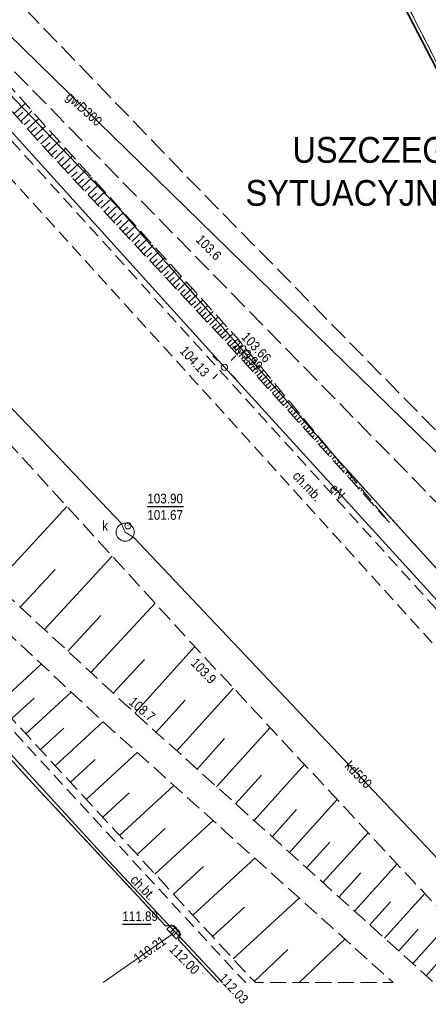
# Model space of a CAD drawing. Extents: x 7490163 to 7490671, y 5783984 to 5784563.
# Tile 4 of 43: x 7490308 to 7490340, y 5784250 to 5784326. Entities that reach past the tile are written whole.
import ezdxf
from ezdxf.enums import TextEntityAlignment as Align

# ---------------------------------------------------------------- set-up
doc = ezdxf.new("R2010")
doc.units = 0
doc.header["$MEASUREMENT"] = 0
for name, pattern in [('1.5_0.5', [2, 1.5, -0.5]), ('218-500', [1, 0.5, -0.5]), ('219-500', [0]), ('mz1.0_0.5', [1.5, 1, -0.5]), ('mz1.25_0.5', [1.75, 1.25, -0.5])]:
    doc.linetypes.add(name, pattern=pattern)
doc.layers.get('0').update_dxf_attribs({"linetype": 'CONTINUOUS', "lineweight": 5})
doc.layers.get('0').transparency = 0.8
for name, color, linetype, transparency in [('0-Inne (niezydentyfikowane)', 7, 'CONTINUOUS', 0.8), ('203-Punkt załamania granicy działki nie stabilizowany', 7, 'CONTINUOUS', 0.8), ('217-Granica konturu klasyfikcyjnego', 7, 'CONTINUOUS', 0.8), ('218-Granica użytku', 7, 'CONTINUOUS', 0.8), ('219-Linia granicy', 7, 'CONTINUOUS', 0.8), ('bariera drogowa ochronna (linia)', 7, 'CONTINUOUS', 0.8), ('chodnik (powierzchnia)', 7, 'CONTINUOUS', 0.8), ('chodnik (powierzchnia)-Atr17', 7, 'CONTINUOUS', 0.8), ('jezdnia (powierzchnia)', 7, 'CONTINUOUS', 0.8), ('komora podziemna - przewód kanalizacyjny (powierzchnia)', 7, 'CONTINUOUS', 0.8), ('kratka ściekowa (punkt)', 7, 'CONTINUOUS', 0.8), ('krawężnik (linia)', 7, 'CONTINUOUS', 0.8), ('latarnia (punkt)', 7, 'CONTINUOUS', 0.8), ('ogrodzenie trwałe (linia)', 7, 'CONTINUOUS', 0.8), ('przewód elektroenergetyczny (linia)', 7, 'CONTINUOUS', 0.8), ('przewód elektroenergetyczny (linia)-Atr1', 7, 'CONTINUOUS', 0.8), ('przewód gazowy (linia)', 7, 'CONTINUOUS', 0.8), ('przewód gazowy (linia)-Atr1', 7, 'CONTINUOUS', 0.8), ('przewód kanalizacyjny (linia)', 7, 'CONTINUOUS', 0.8), ('przewód kanalizacyjny (linia)-Atr1', 7, 'CONTINUOUS', 0.8), ('punkt o określonej wysokości (sieć kanalizacyjna)', 7, 'CONTINUOUS', 0.8), ('punkt o określonej wysokości (sieć kanalizacyjna)-Atr2', 7, 'CONTINUOUS', 0.8), ('punkt o określonej wysokości (sieć kanalizacyjna)-Atr3', 7, 'CONTINUOUS', 0.8), ('punkt wysokościowy naturalny', 7, 'CONTINUOUS', 0.8), ('punkt wysokościowy naturalny-Atr2', 7, 'CONTINUOUS', 0.8), ('punkt wysokościowy sztuczny', 7, 'CONTINUOUS', 0.8), ('punkt wysokościowy sztuczny-Atr2', 7, 'CONTINUOUS', 0.8), ('skarpa nieumocniona (powierzchnia)', 7, 'CONTINUOUS', 0.8), ('właz okrągły - siec kanalizacyjna (punkt)', 7, 'CONTINUOUS', 0.8), ('właz okrągły - siec kanalizacyjna (punkt)-Atr17', 7, 'CONTINUOUS', 0.8)]:
    doc.layers.add(name, color=color, linetype=linetype, transparency=transparency)
doc.layers.add('___granice działki', color=7, linetype='CONTINUOUS', lineweight=60)
doc.styles.get("Standard").update_dxf_attribs({"font": 'txt', "width": 0.75})
doc.styles.add('WYMIAR', font='arial.ttf', dxfattribs={"width": 0.9, "height": 0.9})
doc.linetypes.add('902-500', pattern='A,3.75,0,[1,ksztalty.shx,S=0.5,R=0,X=0,Y=0],3.75', length=7.5)
doc.linetypes.add('ok01_500', pattern='A,1.75,0,[16,ksztalty.shx,S=1,R=0,X=0,Y=0],1.75', length=3.5)

# ---------------------------------------------------------------- blocks, each defined once
blk = doc.blocks.new('US22')
at = {"color": 0, "linetype": 'Continuous', "lineweight": 13}
blk.add_circle((0, 0), 0.25, dxfattribs=at)
blk = doc.blocks.new('PW01')
at = {"linetype": 'Continuous', "lineweight": 13}
h = blk.add_hatch(color=0, dxfattribs=at)
edge = h.paths.add_edge_path()
edge.add_arc((0, 0), 0.045, 0, 360)
blk = doc.blocks.new('US05')
at = {"color": 0, "linetype": 'Continuous', "lineweight": 13}
for p, q in [((-0.525, -0.25), (-0.525, 0.25)), ((-0.525, 0.25), (-0.175, 0.25)), ((-0.175, -0.25), (-0.175, 0.25)), ((-0.175, 0.25), (0.175, 0.25)), ((0.175, -0.25), (0.175, 0.25)), ((0.175, 0.25), (0.525, 0.25)), ((0.525, -0.25), (0.525, 0.25)), ((-0.525, -0.25), (-0.175, -0.25)), ((-0.175, -0.25), (0.175, -0.25)), ((0.175, -0.25), (0.525, -0.25))]:
    blk.add_line(p, q, dxfattribs=at)
blk = doc.blocks.new('PW02')
at = {"linetype": 'Continuous', "lineweight": 13}
h = blk.add_hatch(color=0, dxfattribs=at)
edge = h.paths.add_edge_path()
edge.add_arc((0, 0), 0.045, 0, 360)
blk = doc.blocks.new('SM01')
at = {"color": 0, "linetype": 'Continuous', "lineweight": 13}
for p, q in [((-0.53, 0.531), (-0.883, 0.884)), ((0.531, 0.531), (0.884, 0.884)), ((-0.53, -0.53), (-0.883, -0.883)), ((0.531, -0.53), (0.884, -0.883))]:
    blk.add_line(p, q, dxfattribs=at)
blk.add_circle((0, 0), 0.25, dxfattribs=at)
blk = doc.blocks.new('203')
at = {"linetype": 'Continuous', "lineweight": 0}
h = blk.add_hatch(color=0, dxfattribs=at)
edge = h.paths.add_edge_path()
edge.add_arc((0, 0), 0.045, 0, 360)

msp = doc.modelspace()

# ---------------------------------------------------------------- linework, layer by layer
at = {"layer": '0-Inne (niezydentyfikowane)', "color": 7, "linetype": 'Continuous', "lineweight": 13}
for p, q in [((7490307.85, 5784318.85), (7490308.73, 5784319.64)), ((7490308.11, 5784318.56), (7490308.55, 5784318.96)), ((7490308.38, 5784318.27), (7490309.25, 5784319.06)), ((7490308.64, 5784317.98), (7490309.08, 5784318.37)), ((7490308.9, 5784317.68), (7490309.78, 5784318.47)), ((7490309.43, 5784317.1), (7490310.31, 5784317.89)), ((7490309.17, 5784317.39), (7490309.6, 5784317.79)), ((7490309.69, 5784316.81), (7490310.13, 5784317.2)), ((7490309.95, 5784316.51), (7490310.83, 5784317.3)), ((7490310.22, 5784316.22), (7490310.65, 5784316.62)), ((7490310.48, 5784315.93), (7490311.36, 5784316.72)), ((7490310.74, 5784315.64), (7490311.18, 5784316.03)), ((7490311.01, 5784315.35), (7490311.86, 5784316.15)), ((7490311.27, 5784315.07), (7490311.7, 5784315.47)), ((7490311.54, 5784314.78), (7490312.38, 5784315.58)), ((7490311.8, 5784314.5), (7490312.22, 5784314.9)), ((7490312.06, 5784314.22), (7490312.9, 5784315.01)), ((7490312.32, 5784313.95), (7490312.74, 5784314.34)), ((7490312.58, 5784313.67), (7490313.41, 5784314.45)), ((7490312.83, 5784313.4), (7490313.25, 5784313.78)), ((7490313.09, 5784313.12), (7490313.91, 5784313.89)), ((7490313.6, 5784312.58), (7490314.41, 5784313.34)), ((7490313.34, 5784312.85), (7490313.75, 5784313.23)), ((7490313.85, 5784312.31), (7490314.25, 5784312.69)), ((7490314.1, 5784312.05), (7490314.9, 5784312.8)), ((7490314.35, 5784311.78), (7490314.74, 5784312.15)), ((7490314.59, 5784311.52), (7490315.39, 5784312.26)), ((7490314.84, 5784311.25), (7490315.23, 5784311.62)), ((7490315.08, 5784310.99), (7490315.87, 5784311.73)), ((7490315.33, 5784310.73), (7490315.72, 5784311.1)), ((7490315.57, 5784310.47), (7490316.34, 5784311.2)), ((7490315.81, 5784310.22), (7490316.19, 5784310.58)), ((7490316.05, 5784309.96), (7490316.81, 5784310.68)), ((7490316.28, 5784309.71), (7490316.67, 5784310.06)), ((7490316.52, 5784309.45), (7490317.28, 5784310.16)), ((7490316.75, 5784309.2), (7490317.13, 5784309.56)), ((7490316.99, 5784308.95), (7490317.74, 5784309.65)), ((7490317.22, 5784308.7), (7490317.59, 5784309.05)), ((7490317.45, 5784308.46), (7490318.2, 5784309.15)), ((7490317.68, 5784308.21), (7490318.05, 5784308.56)), ((7490317.91, 5784307.97), (7490318.65, 5784308.65)), ((7490318.14, 5784307.72), (7490318.5, 5784308.06)), ((7490318.36, 5784307.48), (7490319.09, 5784308.16)), ((7490318.59, 5784307.24), (7490318.95, 5784307.58)), ((7490318.81, 5784307), (7490319.53, 5784307.67)), ((7490319.03, 5784306.76), (7490319.39, 5784307.1)), ((7490319.26, 5784306.53), (7490319.97, 5784307.19)), ((7490319.48, 5784306.29), (7490319.83, 5784306.62)), ((7490319.69, 5784306.06), (7490320.4, 5784306.72)), ((7490319.91, 5784305.83), (7490320.26, 5784306.15)), ((7490320.13, 5784305.59), (7490320.82, 5784306.24)), ((7490320.34, 5784305.36), (7490320.69, 5784305.69)), ((7490320.56, 5784305.14), (7490321.24, 5784305.78)), ((7490320.77, 5784304.91), (7490321.11, 5784305.23)), ((7490320.98, 5784304.68), (7490321.66, 5784305.32)), ((7490321.19, 5784304.46), (7490321.53, 5784304.77)), ((7490321.4, 5784304.23), (7490322.07, 5784304.86)), ((7490321.61, 5784304.01), (7490321.94, 5784304.32)), ((7490321.82, 5784303.79), (7490322.48, 5784304.41)), ((7490322.02, 5784303.57), (7490322.35, 5784303.88)), ((7490322.23, 5784303.35), (7490322.88, 5784303.97)), ((7490322.43, 5784303.13), (7490322.76, 5784303.44)), ((7490322.63, 5784302.92), (7490323.28, 5784303.52)), ((7490322.83, 5784302.7), (7490323.16, 5784303)), ((7490323.03, 5784302.49), (7490323.68, 5784303.09)), ((7490323.43, 5784302.06), (7490324.07, 5784302.66)), ((7490323.23, 5784302.27), (7490323.55, 5784302.57)), ((7490323.63, 5784301.85), (7490323.94, 5784302.15)), ((7490323.82, 5784301.64), (7490324.45, 5784302.23)), ((7490324.02, 5784301.44), (7490324.33, 5784301.73)), ((7490324.21, 5784301.23), (7490324.83, 5784301.81)), ((7490324.4, 5784301.02), (7490324.71, 5784301.31)), ((7490324.59, 5784300.82), (7490325.21, 5784301.38)), ((7490324.77, 5784300.61), (7490325.08, 5784300.89)), ((7490324.96, 5784300.41), (7490325.56, 5784300.96)), ((7490325.13, 5784300.22), (7490325.43, 5784300.49)), ((7490325.31, 5784300.02), (7490325.9, 5784300.55)), ((7490325.48, 5784299.83), (7490325.77, 5784300.09)), ((7490325.65, 5784299.64), (7490326.22, 5784300.16)), ((7490325.82, 5784299.45), (7490326.1, 5784299.71)), ((7490325.99, 5784299.27), (7490326.54, 5784299.77)), ((7490326.16, 5784299.08), (7490326.43, 5784299.32)), ((7490326.33, 5784298.89), (7490326.87, 5784299.37)), ((7490326.51, 5784298.7), (7490326.77, 5784298.94)), ((7490326.68, 5784298.51), (7490327.2, 5784298.98)), ((7490326.85, 5784298.32), (7490327.1, 5784298.55)), ((7490327.02, 5784298.13), (7490327.52, 5784298.58)), ((7490327.19, 5784297.94), (7490327.44, 5784298.16)), ((7490327.36, 5784297.75), (7490327.85, 5784298.19)), ((7490327.53, 5784297.56), (7490327.77, 5784297.78)), ((7490327.71, 5784297.37), (7490328.17, 5784297.79)), ((7490327.88, 5784297.18), (7490328.11, 5784297.39)), ((7490328.05, 5784296.99), (7490328.5, 5784297.4)), ((7490328.22, 5784296.8), (7490328.44, 5784297)), ((7490328.39, 5784296.61), (7490328.82, 5784297)), ((7490328.56, 5784296.42), (7490328.78, 5784296.62)), ((7490328.74, 5784296.23), (7490329.15, 5784296.61)), ((7490328.91, 5784296.04), (7490329.11, 5784296.23)), ((7490329.08, 5784295.86), (7490329.48, 5784296.21)), ((7490329.25, 5784295.67), (7490329.44, 5784295.84)), ((7490329.42, 5784295.48), (7490329.8, 5784295.82)), ((7490329.59, 5784295.29), (7490329.78, 5784295.45)), ((7490329.76, 5784295.1), (7490330.13, 5784295.42)), ((7490329.94, 5784294.91), (7490330.11, 5784295.07)), ((7490330.11, 5784294.72), (7490330.45, 5784295.03)), ((7490330.28, 5784294.53), (7490330.45, 5784294.68)), ((7490330.45, 5784294.34), (7490330.78, 5784294.63)), ((7490330.62, 5784294.15), (7490330.78, 5784294.29)), ((7490330.79, 5784293.96), (7490331.1, 5784294.24)), ((7490330.96, 5784293.77), (7490331.12, 5784293.91)), ((7490331.14, 5784293.58), (7490331.43, 5784293.84)), ((7490331.31, 5784293.39), (7490331.45, 5784293.52)), ((7490331.48, 5784293.2), (7490331.76, 5784293.45)), ((7490331.65, 5784293.01), (7490331.78, 5784293.13)), ((7490331.82, 5784292.82), (7490332.08, 5784293.05)), ((7490331.99, 5784292.63), (7490332.12, 5784292.74)), ((7490332.17, 5784292.44), (7490332.41, 5784292.66)), ((7490332.34, 5784292.25), (7490332.45, 5784292.36)), ((7490332.51, 5784292.06), (7490332.73, 5784292.27)), ((7490332.68, 5784291.87), (7490332.79, 5784291.97)), ((7490332.85, 5784291.68), (7490333.06, 5784291.87)), ((7490333.02, 5784291.49), (7490333.12, 5784291.58)), ((7490333.19, 5784291.3), (7490333.38, 5784291.48)), ((7490333.37, 5784291.11), (7490333.46, 5784291.2)), ((7490333.54, 5784290.92), (7490333.71, 5784291.08)), ((7490333.71, 5784290.73), (7490333.79, 5784290.81)), ((7490333.88, 5784290.55), (7490334.04, 5784290.69)), ((7490334.05, 5784290.36), (7490334.13, 5784290.42)), ((7490334.22, 5784290.17), (7490334.36, 5784290.29)), ((7490334.4, 5784289.98), (7490334.46, 5784290.03)), ((7490334.57, 5784289.79), (7490334.69, 5784289.9)), ((7490334.74, 5784289.6), (7490334.79, 5784289.65)), ((7490334.91, 5784289.41), (7490335.01, 5784289.5)), ((7490335.08, 5784289.22), (7490335.13, 5784289.26)), ((7490335.25, 5784289.03), (7490335.34, 5784289.11)), ((7490306.41, 5784282.39), (7490311.96, 5784288.39)), ((7490335.42, 5784288.84), (7490335.46, 5784288.87)), ((7490335.6, 5784288.65), (7490335.66, 5784288.71)), ((7490335.77, 5784288.46), (7490335.8, 5784288.49)), ((7490335.94, 5784288.27), (7490335.99, 5784288.32)), ((7490336.11, 5784288.08), (7490336.13, 5784288.1)), ((7490336.28, 5784287.89), (7490336.32, 5784287.92)), ((7490336.45, 5784287.7), (7490336.47, 5784287.71)), ((7490336.62, 5784287.51), (7490336.64, 5784287.53)), ((7490310.21, 5784278.87), (7490315.47, 5784284.55)), ((7490308.34, 5784280.6), (7490311.04, 5784283.52)), ((7490313.81, 5784275.54), (7490318.79, 5784280.91)), ((7490312.04, 5784277.18), (7490314.59, 5784279.94)), ((7490317.23, 5784272.39), (7490321.87, 5784277.54)), ((7490306.63, 5784273.11), (7490309.97, 5784276.19)), ((7490315.54, 5784273.94), (7490317.96, 5784276.55)), ((7490308.78, 5784270.78), (7490312.3, 5784274.01)), ((7490320.48, 5784269.46), (7490324.87, 5784274.32)), ((7490307.69, 5784271.96), (7490309.41, 5784273.54)), ((7490318.88, 5784270.9), (7490321.13, 5784273.4)), ((7490311.05, 5784268.31), (7490314.75, 5784271.72)), ((7490309.9, 5784269.56), (7490311.71, 5784271.22)), ((7490323.56, 5784266.68), (7490327.7, 5784271.27)), ((7490322.04, 5784268.05), (7490324.17, 5784270.41)), ((7490313.46, 5784265.69), (7490317.41, 5784269.33)), ((7490312.24, 5784267.03), (7490314.15, 5784268.79)), ((7490326.46, 5784264.06), (7490330.38, 5784268.4)), ((7490325.03, 5784265.35), (7490327.04, 5784267.58)), ((7490316.04, 5784262.9), (7490320.25, 5784266.78)), ((7490314.73, 5784264.32), (7490316.77, 5784266.2)), ((7490329.21, 5784261.58), (7490332.9, 5784265.68)), ((7490327.86, 5784262.8), (7490329.76, 5784264.91)), ((7490318.78, 5784259.91), (7490323.28, 5784264.05)), ((7490317.39, 5784261.43), (7490319.57, 5784263.43)), ((7490331.8, 5784259.25), (7490335.29, 5784263.11)), ((7490330.52, 5784260.4), (7490332.32, 5784262.39)), ((7490321.71, 5784256.73), (7490326.51, 5784261.15)), ((7490334.25, 5784257.04), (7490337.55, 5784260.69)), ((7490320.22, 5784258.35), (7490322.55, 5784260.49)), ((7490333.04, 5784258.13), (7490334.74, 5784260.01)), ((7490336.56, 5784254.95), (7490339.68, 5784258.4)), ((7490324.84, 5784253.34), (7490329.95, 5784258.05)), ((7490335.42, 5784255.98), (7490337.02, 5784257.75)), ((7490323.25, 5784255.06), (7490325.73, 5784257.34)), ((7490338.75, 5784252.98), (7490341.69, 5784256.24)), ((7490337.67, 5784253.95), (7490339.18, 5784255.63)), ((7490329.96, 5784251.5), (7490333.49, 5784254.87)), ((7490326.48, 5784251.59), (7490329.07, 5784254.06)), ((7490339.79, 5784252.03), (7490341.22, 5784253.62))]:
    msp.add_line(p, q, dxfattribs=at)
at = {"layer": '217-Granica konturu klasyfikcyjnego', "color": 3, "linetype": '1.5_0.5', "lineweight": 18, "flags": 128}
for points in [[(7490366.63, 5784272), (7490321.02, 5784361.08)], [(7490301.44, 5784326.69), (7490315.76, 5784311.79)], [(7490315.76, 5784311.79), (7490332.89, 5784292.09)], [(7490332.89, 5784292.09), (7490365.58, 5784256.01)]]:
    msp.add_lwpolyline(points, dxfattribs=at)
at = {"layer": '218-Granica użytku', "color": 3, "linetype": '218-500', "lineweight": 18, "flags": 128}
for points in [[(7490366.63, 5784272), (7490321.02, 5784361.08)], [(7490301.44, 5784326.69), (7490315.76, 5784311.79)], [(7490315.76, 5784311.79), (7490332.89, 5784292.09)], [(7490332.89, 5784292.09), (7490365.58, 5784256.01)]]:
    msp.add_lwpolyline(points, dxfattribs=at)
at = {"layer": '219-Linia granicy', "color": 7, "linetype": '219-500', "lineweight": 18, "flags": 128}
for points in [[(7490321.02, 5784361.08), (7490366.63, 5784272)], [(7490301.44, 5784326.69), (7490315.76, 5784311.79)], [(7490315.76, 5784311.79), (7490332.89, 5784292.09)], [(7490332.89, 5784292.09), (7490365.58, 5784256.01)]]:
    msp.add_lwpolyline(points, dxfattribs=at)
at = {"layer": 'bariera drogowa ochronna (linia)', "color": 7, "linetype": 'ok01_500', "lineweight": 18, "flags": 128}
msp.add_lwpolyline([(7490264.97, 5784317.204), (7490267.85, 5784313.9), (7490298.1, 5784279.56), (7490314.88, 5784261.27), (7490324.026, 5784251.5)], dxfattribs=at)
at = {"layer": 'chodnik (powierzchnia)', "color": 7, "linetype": 'mz1.0_0.5', "lineweight": 18, "flags": 128}
for points in [[(7490364.803, 5784251.5), (7490343.21, 5784274.59), (7490321.64, 5784298.36), (7490289.99, 5784333.24), (7490291.53, 5784334.53)], [(7490291.53, 5784334.53), (7490323.11, 5784299.71), (7490345.23, 5784275.34), (7490367.536, 5784251.5)], [(7490264.97, 5784319.04), (7490270.89, 5784312.23), (7490283.71, 5784297.85), (7490297.13, 5784282.61), (7490310.74, 5784267.81), (7490324.56, 5784252.82), (7490325.822, 5784251.5)], [(7490323.696, 5784251.5), (7490323.45, 5784251.76), (7490320.61, 5784254.81), (7490320.68, 5784255.45), (7490320.24, 5784255.93), (7490319.59, 5784255.9), (7490309.56, 5784266.67), (7490300.4, 5784276.72), (7490300.48, 5784277.36), (7490300.04, 5784277.84), (7490299.39, 5784277.83), (7490295.91, 5784281.64), (7490282.45, 5784296.77), (7490280.53, 5784298.97), (7490280.61, 5784299.61), (7490280.19, 5784300.1), (7490279.54, 5784300.09), (7490269.84, 5784311.16), (7490268.08, 5784313.2), (7490268.17, 5784313.85), (7490267.74, 5784314.33), (7490267.1, 5784314.33), (7490264.97, 5784316.738)]]:
    msp.add_lwpolyline(points, dxfattribs=at)
at = {"layer": 'jezdnia (powierzchnia)', "color": 7, "linetype": '1.5_0.5', "lineweight": 18, "flags": 128}
msp.add_lwpolyline([(7490406.7, 5784302.4), (7490366.66, 5784272.61), (7490349.24, 5784305.67), (7490327.32, 5784347.94), (7490321.11, 5784360.45), (7490323.96, 5784363.02), (7490318.94, 5784373.06), (7490329.42, 5784380.46), (7490343.83, 5784366.09), (7490366.28, 5784344.31), (7490395.15, 5784316.36), (7490401.8, 5784308.38), (7490404.97, 5784304.36)], close=True, dxfattribs=at)
for points in [[(7490390.818, 5784251.5), (7490364.31, 5784268.12), (7490350.15, 5784278.97), (7490294.75, 5784335.53), (7490294.88, 5784341.32)], [(7490294.88, 5784341.32), (7490322.49, 5784312.69), (7490353.12, 5784281.51), (7490358.42, 5784277.23), (7490361.49, 5784274.76), (7490366.36, 5784271.26), (7490398.861, 5784251.5)], [(7490264.97, 5784316.738), (7490267.1, 5784314.33), (7490267.74, 5784314.33), (7490268.17, 5784313.85), (7490268.08, 5784313.2), (7490269.84, 5784311.16), (7490279.54, 5784300.09), (7490280.19, 5784300.1), (7490280.61, 5784299.61), (7490280.53, 5784298.97), (7490282.45, 5784296.77), (7490295.91, 5784281.64), (7490299.39, 5784277.83), (7490300.04, 5784277.84), (7490300.48, 5784277.36), (7490300.4, 5784276.72), (7490309.56, 5784266.67), (7490319.59, 5784255.9), (7490320.24, 5784255.93), (7490320.68, 5784255.45), (7490320.61, 5784254.81), (7490323.45, 5784251.76), (7490323.696, 5784251.5)]]:
    msp.add_lwpolyline(points, dxfattribs=at)
at = {"layer": 'komora podziemna - przewód kanalizacyjny (powierzchnia)', "color": 34, "linetype": 'Continuous', "lineweight": 18, "flags": 128}
msp.add_lwpolyline([(7490317.17, 5784286.41), (7490317.17, 5784286.34), (7490317.16, 5784286.27), (7490317.14, 5784286.21), (7490317.12, 5784286.14), (7490317.09, 5784286.08), (7490317.05, 5784286.02), (7490317.01, 5784285.97), (7490316.96, 5784285.92), (7490316.91, 5784285.87), (7490316.86, 5784285.83), (7490316.8, 5784285.79), (7490316.74, 5784285.76), (7490316.67, 5784285.74), (7490316.61, 5784285.72), (7490316.54, 5784285.71), (7490316.47, 5784285.71), (7490316.4, 5784285.71), (7490316.33, 5784285.72), (7490316.27, 5784285.74), (7490316.2, 5784285.76), (7490316.14, 5784285.79), (7490316.08, 5784285.83), (7490316.03, 5784285.87), (7490315.98, 5784285.92), (7490315.93, 5784285.97), (7490315.89, 5784286.02), (7490315.85, 5784286.08), (7490315.82, 5784286.14), (7490315.8, 5784286.21), (7490315.78, 5784286.27), (7490315.77, 5784286.34), (7490315.77, 5784286.41), (7490315.77, 5784286.48), (7490315.78, 5784286.55), (7490315.8, 5784286.61), (7490315.82, 5784286.68), (7490315.85, 5784286.74), (7490315.89, 5784286.8), (7490315.93, 5784286.85), (7490315.98, 5784286.9), (7490316.03, 5784286.95), (7490316.08, 5784286.99), (7490316.14, 5784287.03), (7490316.2, 5784287.06), (7490316.27, 5784287.08), (7490316.33, 5784287.1), (7490316.4, 5784287.11), (7490316.47, 5784287.11), (7490316.54, 5784287.11), (7490316.61, 5784287.1), (7490316.67, 5784287.08), (7490316.74, 5784287.06), (7490316.8, 5784287.03), (7490316.86, 5784286.99), (7490316.91, 5784286.95), (7490316.96, 5784286.9), (7490317.01, 5784286.85), (7490317.05, 5784286.8), (7490317.09, 5784286.74), (7490317.12, 5784286.68), (7490317.14, 5784286.61), (7490317.16, 5784286.55), (7490317.17, 5784286.48)], close=True, dxfattribs=at)
at = {"layer": 'krawężnik (linia)', "color": 7, "linetype": 'Continuous', "lineweight": 25, "flags": 128}
msp.add_lwpolyline([(7490264.97, 5784316.738), (7490267.1, 5784314.33), (7490267.74, 5784314.33), (7490268.17, 5784313.85), (7490268.08, 5784313.2), (7490269.84, 5784311.16), (7490279.54, 5784300.09), (7490280.19, 5784300.1), (7490280.61, 5784299.61), (7490280.53, 5784298.97), (7490282.45, 5784296.77), (7490295.91, 5784281.64), (7490299.39, 5784277.83), (7490300.04, 5784277.84), (7490300.48, 5784277.36), (7490300.4, 5784276.72), (7490309.56, 5784266.67), (7490319.59, 5784255.9), (7490320.24, 5784255.93), (7490320.68, 5784255.45), (7490320.61, 5784254.81), (7490323.45, 5784251.76), (7490323.696, 5784251.5)], dxfattribs=at)
at = {"layer": 'ogrodzenie trwałe (linia)', "color": 7, "linetype": '902-500', "lineweight": 35, "flags": 128}
msp.add_lwpolyline([(7490329.42, 5784380.46), (7490318.94, 5784373.06), (7490323.96, 5784363.02), (7490321.11, 5784360.45), (7490327.32, 5784347.94), (7490349.24, 5784305.67), (7490366.66, 5784272.61)], dxfattribs=at)
at = {"layer": 'przewód elektroenergetyczny (linia)', "color": 1, "linetype": 'Continuous', "lineweight": 18, "flags": 128}
for points in [[(7490306.8, 5784318.41), (7490324.16, 5784299.19)], [(7490324.16, 5784299.19), (7490341.7, 5784279.94)]]:
    msp.add_lwpolyline(points, dxfattribs=at)
at = {"layer": 'przewód gazowy (linia)', "color": 40, "linetype": 'Continuous', "lineweight": 18, "flags": 128}
msp.add_lwpolyline([(7490266.88, 5784364.55), (7490273.89, 5784358.37), (7490289.4, 5784342.66), (7490312.13, 5784320.41), (7490347, 5784286.34), (7490351.47, 5784281.95), (7490360.83, 5784272.73), (7490388.13, 5784255.69), (7490394.835, 5784251.5)], dxfattribs=at)
at = {"layer": 'przewód kanalizacyjny (linia)', "color": 34, "linetype": 'Continuous', "lineweight": 18, "flags": 128}
for points in [[(7490280.35, 5784324.78), (7490280.81, 5784324.22), (7490316.17, 5784287.11), (7490316.47, 5784286.41)], [(7490316.47, 5784286.41), (7490317.14, 5784286.01), (7490349.778, 5784251.5)], [(7490314.759, 5784251.5), (7490320.09, 5784255.22), (7490320.25, 5784255.43)]]:
    msp.add_lwpolyline(points, dxfattribs=at)
at = {"layer": 'punkt o określonej wysokości (sieć kanalizacyjna)-Atr2', "color": 7, "flags": 128}
for points in [[(7490318.19, 5784288.41), (7490321.001, 5784288.41)], [(7490316.254, 5784256.031), (7490318.491, 5784256.031)]]:
    msp.add_lwpolyline(points, dxfattribs=at)
at = {"layer": 'skarpa nieumocniona (powierzchnia)', "color": 7, "linetype": 'mz1.25_0.5', "lineweight": 18, "flags": 128}
for points in [[(7490295.42, 5784334.47), (7490311.56, 5784316.49), (7490325.14, 5784301.47), (7490336.96, 5784287.14), (7490324.48, 5784300.94), (7490310.82, 5784315.55), (7490294.2, 5784334.05), (7490286.13, 5784341.57), (7490287.22, 5784342.32)], [(7490294.33, 5784307.7), (7490321.68, 5784277.74), (7490346.1, 5784251.5), (7490340.39, 5784251.5), (7490316.4, 5784273.14), (7490286.91, 5784300.44), (7490275.05, 5784311.54), (7490269.89, 5784314.31), (7490264.97, 5784319.98), (7490264.97, 5784320.06), (7490273.63, 5784327.44)], [(7490285.36, 5784299.17), (7490314.78, 5784271.7), (7490337.24, 5784251.5), (7490326.56, 5784251.5), (7490325.72, 5784252.38), (7490298.23, 5784282.24), (7490284.14, 5784298.17), (7490276.8, 5784306.35), (7490277.93, 5784306.59)]]:
    msp.add_lwpolyline(points, close=True, dxfattribs=at)

# ---------------------------------------------------------------- block references
at = {"layer": '203-Punkt załamania granicy działki nie stabilizowany', "color": 7, "linetype": 'Continuous', "lineweight": 18}
for p in [(7490315.76, 5784311.79), (7490332.89, 5784292.09)]:
    msp.add_blockref('203', p, dxfattribs=at)
at = {"layer": 'kratka ściekowa (punkt)', "color": 7, "linetype": 'Continuous', "lineweight": 18, "rotation": 313.803}
msp.add_blockref('US05', (7490320.25, 5784255.43), dxfattribs=at)
at = {"layer": 'latarnia (punkt)', "color": 7, "linetype": 'Continuous', "lineweight": 18}
msp.add_blockref('SM01', (7490324.16, 5784299.19), dxfattribs=at)
at = {"layer": 'punkt o określonej wysokości (sieć kanalizacyjna)', "color": 34, "linetype": 'Continuous', "lineweight": 13}
for p in [(7490316.69, 5784286.91), (7490320.09, 5784255.22)]:
    msp.add_blockref('PW01', p, dxfattribs=at)
at = {"layer": 'punkt o określonej wysokości (sieć kanalizacyjna)', "color": 34, "linetype": 'Continuous', "lineweight": 13, "rotation": 313.803}
msp.add_blockref('PW01', (7490320.25, 5784255.43), dxfattribs=at)
at = {"layer": 'punkt wysokościowy naturalny', "color": 7, "linetype": 'Continuous', "lineweight": 13}
for p in [(7490322.33, 5784309.99), (7490321.68, 5784277.74), (7490316.4, 5784273.14)]:
    msp.add_blockref('PW01', p, dxfattribs=at)
at = {"layer": 'punkt wysokościowy sztuczny', "color": 7, "linetype": 'Continuous', "lineweight": 13}
for p in [(7490325.14, 5784301.47), (7490324.48, 5784300.94), (7490323.11, 5784299.71), (7490322.48, 5784252.23), (7490323.45, 5784251.76)]:
    msp.add_blockref('PW02', p, dxfattribs=at)
at = {"layer": 'właz okrągły - siec kanalizacyjna (punkt)', "color": 7, "linetype": 'Continuous', "lineweight": 18}
msp.add_blockref('US22', (7490316.69, 5784286.91), dxfattribs=at)

# ---------------------------------------------------------------- texts
at = {"layer": '___granice działki', "color": 7, "linetype": 'Continuous', "lineweight": 30, "insert": (7490364.785, 5784320.375), "char_height": 2, "attachment_point": 3, "style": 'WYMIAR'}
msp.add_mtext('UWAGA\\PUSZCZEGÓŁOWIENIE PLANU \\PSYTUACYJNEGO NA RYS. PS-02', dxfattribs=at)
at = {"layer": 'chodnik (powierzchnia)-Atr17', "color": 7, "width": 0.9}
for s, rotation, p in [('ch.mb.', 313.186, (7490330.586, 5784289.979)), ('ch.mb.', 313.186, (7490330.586, 5784289.979)), ('ch.bt.', 314.35, (7490317.854, 5784258.875)), ('ch.bt.', 314.35, (7490317.854, 5784258.875))]:
    msp.add_text(s, height=0.75, rotation=rotation, dxfattribs=at).set_placement(p, align=Align.MIDDLE_CENTER)
at = {"layer": 'przewód elektroenergetyczny (linia)-Atr1', "color": 1, "width": 0.9}
msp.add_text('eN', height=0.75, rotation=313.302, dxfattribs=at).set_placement((7490332.93, 5784289.565), align=Align.MIDDLE_CENTER)
at = {"layer": 'przewód gazowy (linia)-Atr1', "color": 7, "width": 0.9}
msp.add_text('gwD300', height=0.75, rotation=317.778, dxfattribs=at).set_placement((7490313.292, 5784319.217), align=Align.MIDDLE_CENTER)
at = {"layer": 'przewód kanalizacyjny (linia)-Atr1', "color": 34, "width": 0.9}
msp.add_text('kd500', height=0.75, rotation=314.366, dxfattribs=at).set_placement((7490334.545, 5784267.607), align=Align.MIDDLE_CENTER)
at = {"layer": 'punkt o określonej wysokości (sieć kanalizacyjna)-Atr2', "color": 34, "width": 0.9}
for s, p in [('103.90', (7490318.19, 5784288.418)), ('111.89', (7490316.254, 5784256.039))]:
    msp.add_text(s, height=0.75, dxfattribs=at).set_placement(p, align=Align.BOTTOM_LEFT)
msp.add_text('110.21', height=0.75, rotation=35.056, dxfattribs=at).set_placement((7490317.237, 5784253.266), align=Align.MIDDLE_LEFT)
at = {"layer": 'punkt o określonej wysokości (sieć kanalizacyjna)-Atr3', "color": 34, "width": 0.9}
msp.add_text('101.67', height=0.75, dxfattribs=at).set_placement((7490318.19, 5784287.143), align=Align.BOTTOM_LEFT)
at = {"layer": 'punkt wysokościowy naturalny-Atr2', "color": 7, "width": 0.9}
for s, rotation, p in [('103.6', 314.69, (7490321.886, 5784309.02)), ('103.9', 313.842, (7490321.501, 5784276.21)), ('108.7', 319.173, (7490316.687, 5784273.151))]:
    msp.add_text(s, height=0.75, rotation=rotation, dxfattribs=at).set_placement(p)
at = {"layer": 'punkt wysokościowy sztuczny-Atr2', "color": 7, "width": 0.9}
for s, rotation, p in [('103.66', 313.164, (7490325.422, 5784301.492)), ('103.99', 314.662, (7490324.734, 5784300.832)), ('104.13', 312.667, (7490320.648, 5784300.416)), ('112.00', 314.69, (7490319.834, 5784254.022)), ('112.03', 313.026, (7490323.658, 5784251.786))]:
    msp.add_text(s, height=0.75, rotation=rotation, dxfattribs=at).set_placement(p)
at = {"layer": 'właz okrągły - siec kanalizacyjna (punkt)-Atr17', "color": 7, "width": 0.9}
msp.add_text('k', height=0.75, dxfattribs=at).set_placement((7490314.69, 5784286.91), align=Align.MIDDLE_LEFT)

doc.saveas('drawing.dxf')
